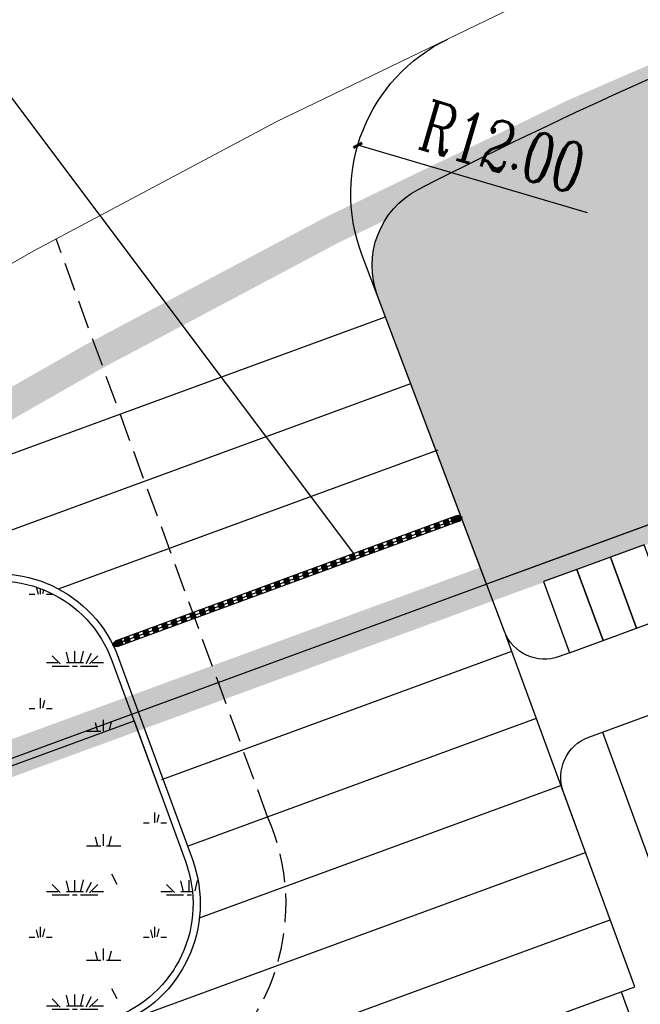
# Model space of a CAD drawing. Extents: x 38389316 to 38391210, y 2479116 to 2480544.
# Tile 47 of 68: x 38390128 to 38390172, y 2480345 to 2480413. Entities that reach past the tile are written whole.
import ezdxf

# ---------------------------------------------------------------- set-up
doc = ezdxf.new("R2010")
doc.units = 0
doc.header["$LTSCALE"] = 2
doc.linetypes.add('CENTER2', pattern=[1.125, 0.75, -0.125, 0.125, -0.125])
doc.linetypes.add('DASH', pattern=[0.35, 0.25, -0.1])
doc.layers.get('0').update_dxf_attribs({"linetype": 'CONTINUOUS', "lineweight": 9})
doc.layers.get('Defpoints').update_dxf_attribs({"linetype": 'CONTINUOUS', "lineweight": 9})
for name, color, linetype in [('01', 7, 'CONTINUOUS'), ('DIM_SYMB', 3, 'CONTINUOUS'), ('DL_道路红线', 7, 'CONTINUOUS'), ('u-road', 4, 'CONTINUOUS'), ('U_室外车位', 3, 'CONTINUOUS'), ('微型车位', 219, 'CONTINUOUS'), ('校内道路中线', 1, 'CONTINUOUS'), ('远期建筑', 141, 'CONTINUOUS'), ('远期红线', 30, 'CONTINUOUS'), ('道路', 33, 'CONTINUOUS')]:
    doc.layers.add(name, color=color, linetype=linetype)
doc.layers.add('尺寸标注', color=7, linetype='CONTINUOUS', lineweight=9)
doc.layers.add('路边线', color=5, linetype='CONTINUOUS', lineweight=9)
doc.styles.add('_TCH_LABEL_T3', font='COMPLEX', dxfattribs={"width": 0.7058823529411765, "bigfont": 'GBCBIG'})
doc.dimstyles.new('_TCH_ARCH_M_M&&1', dxfattribs={"dimtxt": 1.275, "dimasz": 0.5, "dimexe": 1.25, "dimexo": 1.5, "dimgap": 0.6125, "dimtad": 1, "dimzin": 1, "dimdsep": 46, "dimtxsty": '_TCH_LABEL_T3', "dimblk": 'ARCHTICK', "dimcen": 0.09, "dimclrt": 7, "dimazin": 2, "dimtfac": 1, "dimtix": 1, "dimtmove": 2, "dimatfit": 3, "dimfxl": 1, "dimtolj": 1, "dimtzin": 0, "dimarcsym": 0})
pattern_1 = [(0, (2.4, 0.16), (8, 8), [1.2, -0.24, 0.32, -0.24, 1.2, -4.8]), (0, (2, 0.4), (8, 8), [0.8, -0.6, 1.2, -0.6, 0.8, -4]), (0, (4.8, 3.6), (8, 8), [1, -0.4, 1, -5.6]), (0, (0.8, 5.2), (8, 8), [0.4, -0.8, 0.4, -6.4]), (90, (1.6, 5.2), (-7.999999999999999, 8), [0.72, -7.28]), (90, (4, 0.4), (-7.999999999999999, 8), [0.8, -7.2]), (90, (6, 3.6), (-7.999999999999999, 8), [0.8, -7.2]), (45, (5.04, 0.32), (8.881784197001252e-16, 8.000000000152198), [0.8, -10.513708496]), (135, (2.96, 0.32), (-8.000000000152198, 8.881784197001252e-16), [0.8, -10.513708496]), (63.43494882, (4.8, 0.36), (4.07989197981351e-10, 8.000000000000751), [0.7999999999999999, -17.08854381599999]), (75.96375653, (4.4, 0.4), (2.895186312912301e-10, 7.999999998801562), [0.8, -32.184845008]), (75.96375653, (6.4, 3.6), (2.895186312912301e-10, 7.999999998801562), [0.64, -32.344845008]), (75.96375653, (1.76, 5.2), (2.895186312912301e-10, 7.999999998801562), [0.56, -32.424845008]), (104.03624347, (3.6, 0.4), (-2.895177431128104e-10, 7.999999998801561), [0.8, -32.184845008]), (104.03624347, (5.6, 3.6), (-2.895177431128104e-10, 7.999999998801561), [0.64, -32.344845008]), (104.03624347, (1.44, 5.2), (-2.895177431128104e-10, 7.999999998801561), [0.56, -32.424845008]), (116.5650512, (3.2, 0.36), (-3.200518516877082e-09, 8.000000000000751), [0.7999999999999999, -17.0885343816])]

# ---------------------------------------------------------------- blocks, each defined once
blk = doc.blocks.new('uiiatguaukjb')
at = {"layer": '路边线', "color": 33, "flags": 128}
blk.add_lwpolyline([(38390336.68563979, 2480465.311145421), (38390331.55138442, 2480464.117234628), (38390312.07113938, 2480459.587332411), (38390292.60979191, 2480455.061823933), (38390273.26415031, 2480450.526400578), (38390254.15905406, 2480445.839884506), (38390235.36094568, 2480440.822646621), (38390216.9111871, 2480435.295081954), (38390198.78692357, 2480429.096080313), (38390180.94045049, 2480422.183224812), (38390163.38469316, 2480414.56223028), (38390146.1337545, 2480406.238542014), (38390129.12570082, 2480397.207866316), (38390112.231271, 2480387.566617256), (38390095.35287385, 2480377.471074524), (38390078.41080677, 2480367.095134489), (38390061.39273487, 2480356.627869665), (38389975.89127689, 2480304.038672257, 0.4517405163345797), (38389961.48189116, 2480220.481766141), (38390043.54222564, 2480118.557216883)], format="xyb", dxfattribs=at)
blk = doc.blocks.new('_ArchTick')
at = {"color": 0, "linetype": 'ByBlock', "const_width": 0.4}
blk.add_lwpolyline([(-0.5, -0.5), (0.5, 0.5)], dxfattribs=at)
blk = doc.blocks.new('*D230')
at = {"layer": 'Defpoints', "color": 0}
for p in [(38390151.79362931, 2480404.582956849), (38390163.30719914, 2480401.20098855)]:
    blk.add_point(p, dxfattribs=at)
at = {"layer": '尺寸标注', "color": 0, "lineweight": -2}
blk.add_line((38390167.87661621, 2480399.85877897), (38390151.79362931, 2480404.582956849), dxfattribs=at)
at = {"layer": '尺寸标注', "color": 0, "lineweight": -2, "xscale": 0.5, "yscale": 0.5, "zscale": 0.5, "rotation": 163.6305034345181}
blk.add_blockref('_ArchTick', (38390151.79362931, 2480404.582956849), dxfattribs=at)
at = {"layer": '尺寸标注', "color": 7, "insert": (38390161.93540154, 2480404.470120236), "char_height": 3.5, "attachment_point": 5, "rotation": 343.6305034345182, "style": '_TCH_LABEL_T3'}
blk.add_mtext('\\A1;R12.00', dxfattribs=at)
blk = doc.blocks.new('A$C69EF4D3E')
at = {"layer": '01', "ltscale": 30}
h = blk.add_hatch(color=2, dxfattribs=at)
edge = h.paths.add_edge_path()
edge.add_line((24.00264341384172, 9.141049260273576), (23.67214258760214, 9.01998985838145))
edge.add_line((23.67214258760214, 9.019989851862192), (23.72423496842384, 8.877773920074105))
edge.add_line((23.72423496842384, 8.877773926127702), (24.01610031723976, 8.984681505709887))
edge.add_arc((24.03647261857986, 8.929063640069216), 0.05923155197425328, 290.11731524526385, 470.1173152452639, ccw=False)
edge.add_line((24.05684492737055, 8.873445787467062), (23.76497957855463, 8.766538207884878))
edge.add_line((23.76497958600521, 8.766538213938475), (23.81706350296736, 8.624345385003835))
edge.add_line((23.81706350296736, 8.624345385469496), (24.14756432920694, 8.745404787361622))
edge.add_line((24.14756432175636, 8.745404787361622), (24.24674741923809, 8.78172282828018))
edge.add_ellipse((24.16596964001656, 8.976497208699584), major_axis=(0.2465907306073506, 0.0903239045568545), ratio=0.8046766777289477, start_angle=270, end_angle=445.5299325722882)
edge.add_line((24.1127280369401, 9.181359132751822), (24.00264341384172, 9.141049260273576))
for points in [[(22.29862763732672, 8.068840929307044), (21.97631008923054, 7.950778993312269), (21.83138917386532, 8.346423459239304), (22.1537067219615, 8.46448539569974)], [(22.95555575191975, 8.30946762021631), (22.63323820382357, 8.191405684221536), (22.48831728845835, 8.58705015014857), (22.81063483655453, 8.705112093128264)], [(23.61248386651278, 8.550094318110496), (23.2901663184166, 8.43203238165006), (23.14524541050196, 8.827676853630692), (23.46756295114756, 8.94573878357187)], [(20.32784328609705, 7.346960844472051), (20.00552573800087, 7.228898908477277), (19.86060482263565, 7.624543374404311), (20.18292237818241, 7.742605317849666)], [(20.98477140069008, 7.587587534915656), (20.6624538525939, 7.469525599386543), (20.51753294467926, 7.865170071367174), (20.83985049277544, 7.983232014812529)], [(21.64169951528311, 7.828214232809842), (21.31938197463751, 7.710152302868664), (21.17446105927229, 8.105796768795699), (21.49677860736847, 8.223858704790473)], [(18.35705894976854, 6.625080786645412), (18.03474140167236, 6.507018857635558), (17.88982049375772, 6.902663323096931), (18.2121380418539, 7.020725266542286)], [(19.01398706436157, 6.865707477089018), (18.69166951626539, 6.747645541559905), (18.54674860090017, 7.143290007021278), (18.86906614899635, 7.261351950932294)], [(19.6709151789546, 7.106334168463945), (19.34859763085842, 6.98827223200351), (19.2036767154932, 7.383916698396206), (19.52599426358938, 7.501978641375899)], [(16.38627461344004, 5.903200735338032), (16.06395707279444, 5.785138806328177), (15.91903615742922, 6.180783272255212), (16.2413537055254, 6.298845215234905)], [(17.04320272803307, 6.143827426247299), (16.72088517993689, 6.025765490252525), (16.57596427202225, 6.421409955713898), (16.89828182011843, 6.539471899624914)], [(17.70013084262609, 6.384454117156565), (17.37781329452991, 6.266392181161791), (17.2328923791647, 6.662036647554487), (17.55520992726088, 6.780098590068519)], [(14.41549028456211, 5.181320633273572), (14.09317273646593, 5.063258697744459), (13.94825182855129, 5.45890316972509), (14.27056937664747, 5.576965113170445)], [(15.07241839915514, 5.421947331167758), (14.75010085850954, 5.30388540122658), (14.60517994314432, 5.699529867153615), (14.9274974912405, 5.817591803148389)], [(15.72934650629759, 5.662574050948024), (15.40702895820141, 5.54451211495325), (15.26210805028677, 5.940156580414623), (15.58442559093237, 6.058218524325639)], [(12.4447059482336, 4.459440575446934), (12.12238840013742, 4.341378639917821), (11.97746748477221, 4.737023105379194), (12.29978503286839, 4.85508504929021)], [(13.10163406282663, 4.700067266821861), (12.77931651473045, 4.582005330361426), (12.63439559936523, 4.977649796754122), (12.95671314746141, 5.095711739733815)], [(13.75856216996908, 4.940693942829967), (13.4362446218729, 4.822632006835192), (13.29132370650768, 5.218276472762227), (13.61364126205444, 5.336338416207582)], [(10.4739216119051, 3.737560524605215), (10.15160406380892, 3.61949858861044), (10.00668315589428, 4.015143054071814), (10.32900070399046, 4.13320499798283)], [(11.13084972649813, 3.978187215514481), (10.80853217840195, 3.860125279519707), (10.66361126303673, 4.255769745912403), (10.98592881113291, 4.373831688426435)], [(11.78777783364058, 4.218813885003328), (11.4654602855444, 4.100751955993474), (11.32053937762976, 4.496396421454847), (11.64285692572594, 4.614458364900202)], [(7.846209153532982, 2.775053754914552), (7.523891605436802, 2.656991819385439), (7.378970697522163, 3.052636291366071), (7.701288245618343, 3.170698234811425)]]:
    blk.add_hatch(color=2, dxfattribs=at).paths.add_polyline_path(points)
h = blk.add_hatch(color=2, dxfattribs=at)
edge = h.paths.add_edge_path()
edge.add_line((9.16006539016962, 3.25630714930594), (8.83774784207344, 3.138245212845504))
edge.add_line((8.83774784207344, 3.138245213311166), (8.692826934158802, 3.533889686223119))
edge.add_line((8.692826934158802, 3.533889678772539), (9.015144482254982, 3.651951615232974))
edge.add_line((9.015144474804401, 3.651951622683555), (9.16006538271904, 3.256307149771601))
h = blk.add_hatch(color=2, dxfattribs=at)
edge = h.paths.add_edge_path()
edge.add_line((9.816993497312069, 3.496933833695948), (9.494675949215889, 3.378871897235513))
edge.add_line((9.49467595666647, 3.378871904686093), (9.349755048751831, 3.774516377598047))
edge.add_line((9.34975504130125, 3.774516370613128), (9.67207258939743, 3.892578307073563))
edge.add_line((9.67207258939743, 3.892578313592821), (9.816993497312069, 3.496933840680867))
h = blk.add_hatch(color=2, dxfattribs=at)
edge = h.paths.add_edge_path()
edge.add_line((7.189281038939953, 2.534427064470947), (6.866963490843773, 2.416365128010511))
edge.add_line((6.866963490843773, 2.416365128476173), (6.722042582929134, 2.812009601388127))
edge.add_line((6.722042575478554, 2.812009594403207), (7.044360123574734, 2.930071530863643))
edge.add_line((7.044360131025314, 2.930071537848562), (7.189281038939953, 2.534427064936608))
h = blk.add_hatch(color=2, dxfattribs=at)
edge = h.paths.add_edge_path()
edge.add_line((8.503137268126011, 3.015680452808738), (8.180819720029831, 2.897618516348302))
edge.add_line((8.180819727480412, 2.89761852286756), (8.035898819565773, 3.293262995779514))
edge.add_line((8.035898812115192, 3.293262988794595), (8.358216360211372, 3.41132492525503))
edge.add_line((8.358216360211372, 3.411324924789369), (8.503137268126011, 3.015680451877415))
h = blk.add_hatch(color=2, dxfattribs=at)
edge = h.paths.add_edge_path()
edge.add_line((5.218496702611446, 1.812547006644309), (4.896179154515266, 1.694485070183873))
edge.add_line((4.896179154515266, 1.694485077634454), (4.751258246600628, 2.090129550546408))
edge.add_line((4.751258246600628, 2.090129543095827), (5.073575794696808, 2.208191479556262))
edge.add_line((5.073575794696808, 2.208191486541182), (5.218496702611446, 1.812547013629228))
h = blk.add_hatch(color=2, dxfattribs=at)
edge = h.paths.add_edge_path()
edge.add_line((5.875424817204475, 2.053173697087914), (5.553107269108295, 1.935111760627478))
edge.add_line((5.553107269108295, 1.935111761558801), (5.408186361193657, 2.330756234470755))
edge.add_line((5.408186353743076, 2.330756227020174), (5.730503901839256, 2.44881816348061))
edge.add_line((5.730503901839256, 2.44881817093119), (5.875424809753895, 2.053173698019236))
h = blk.add_hatch(color=2, dxfattribs=at)
edge = h.paths.add_edge_path()
edge.add_line((6.532352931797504, 2.293800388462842), (6.210035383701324, 2.175738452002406))
edge.add_line((6.210035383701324, 2.175738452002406), (6.065114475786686, 2.57138292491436))
edge.add_line((6.065114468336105, 2.571382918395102), (6.387432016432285, 2.689444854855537))
edge.add_line((6.387432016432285, 2.689444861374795), (6.532352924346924, 2.293800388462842))
h = blk.add_hatch(color=2, dxfattribs=at)
edge = h.paths.add_edge_path()
edge.add_line((3.24771236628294, 1.090666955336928), (2.92539481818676, 0.972605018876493))
edge.add_line((2.925394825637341, 0.9726050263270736), (2.780473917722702, 1.368249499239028))
edge.add_line((2.780473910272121, 1.368249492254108), (3.102791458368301, 1.486311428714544))
edge.add_line((3.102791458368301, 1.486311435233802), (3.24771236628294, 1.090666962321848))
h = blk.add_hatch(color=2, dxfattribs=at)
edge = h.paths.add_edge_path()
edge.add_line((3.904640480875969, 1.331293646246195), (3.582322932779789, 1.213231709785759))
edge.add_line((3.582322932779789, 1.213231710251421), (3.43740202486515, 1.608876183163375))
edge.add_line((3.43740202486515, 1.608876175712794), (3.75971957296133, 1.726938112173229))
edge.add_line((3.75971957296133, 1.72693811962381), (3.904640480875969, 1.331293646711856))
h = blk.add_hatch(color=2, dxfattribs=at)
edge = h.paths.add_edge_path()
edge.add_line((4.561568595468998, 1.571920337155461), (4.239251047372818, 1.453858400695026))
edge.add_line((4.239251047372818, 1.453858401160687), (4.094330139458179, 1.849502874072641))
edge.add_line((4.094330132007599, 1.849502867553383), (4.416647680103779, 1.967564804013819))
edge.add_line((4.416647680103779, 1.967564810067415), (4.561568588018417, 1.571920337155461))
h = blk.add_hatch(color=2, dxfattribs=at)
edge = h.paths.add_edge_path()
edge.add_line((1.277454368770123, 0.3673497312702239), (0.9551368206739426, 0.2492877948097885))
edge.add_line((0.9551368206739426, 0.249287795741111), (0.810215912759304, 0.644932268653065))
edge.add_line((0.8102159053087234, 0.6449322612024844), (1.132533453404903, 0.7629941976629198))
edge.add_line((1.132533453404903, 0.7629942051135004), (1.277454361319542, 0.3673497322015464))
h = blk.add_hatch(color=2, dxfattribs=at)
edge = h.paths.add_edge_path()
edge.add_line((1.934382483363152, 0.6079764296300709), (1.612064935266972, 0.4899144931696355))
edge.add_line((1.612064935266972, 0.4899144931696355), (1.467144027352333, 0.8855589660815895))
edge.add_line((1.467144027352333, 0.8855589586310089), (1.789461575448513, 1.003620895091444))
edge.add_line((1.789461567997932, 1.003620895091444), (1.934382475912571, 0.6079764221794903))
h = blk.add_hatch(color=2, dxfattribs=at)
edge = h.paths.add_edge_path()
edge.add_line((2.590784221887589, 0.8500402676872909), (2.268466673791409, 0.7319783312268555))
edge.add_line((2.268466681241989, 0.7319783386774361), (2.123545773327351, 1.12762281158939))
edge.add_line((2.12354576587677, 1.127622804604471), (2.44586331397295, 1.245684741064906))
edge.add_line((2.44586331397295, 1.245684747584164), (2.590784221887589, 0.8500402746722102))
h = blk.add_hatch(color=2, dxfattribs=at)
edge = h.paths.add_edge_path()
edge.add_line((2.590784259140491, 0.8500402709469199), (2.268466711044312, 0.7319783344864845))
edge.add_line((2.268466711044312, 0.7319783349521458), (2.123545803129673, 1.1276228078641))
edge.add_line((2.123545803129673, 1.127622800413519), (2.445863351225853, 1.245684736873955))
edge.add_line((2.445863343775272, 1.245684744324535), (2.590784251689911, 0.8500402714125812))
h = blk.add_hatch(color=2, dxfattribs=at)
edge = h.paths.add_edge_path()
edge.add_line((0.2750538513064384, 0.4489203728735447), (0.6055546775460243, 0.5699797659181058))
edge.add_line((0.6055546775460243, 0.5699797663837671), (0.6576470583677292, 0.4277638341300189))
edge.add_line((0.6576470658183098, 0.4277638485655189), (0.3657817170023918, 0.3208562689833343))
edge.add_arc((0.3861540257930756, 0.265238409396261), 0.05923155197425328, 110.117315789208, 290.117315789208)
edge.add_line((0.4065263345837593, 0.2096205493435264), (0.6983916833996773, 0.3165281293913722))
edge.add_line((0.6983916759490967, 0.3165281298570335), (0.7504755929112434, 0.1743353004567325))
edge.add_line((0.750475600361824, 0.1743353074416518), (0.4199747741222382, 0.05327591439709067))
edge.add_line((0.4199747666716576, 0.05327591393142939), (0.3207992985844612, 0.01693705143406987))
edge.add_ellipse((0.2566570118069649, 0.2178048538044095), major_axis=(-0.2465907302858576, -0.09032390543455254), ratio=0.8046766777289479, start_angle=-85.5299325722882, end_angle=90, ccw=False)
edge.add_line((0.1649776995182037, 0.4085873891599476), (0.275053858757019, 0.448920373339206))
at = {"layer": '微型车位', "color": 7}
for p, q in [((24.00264341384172, 9.141049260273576), (0.1844692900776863, 0.4150424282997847)), ((23.67214681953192, 9.019978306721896), (23.72423496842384, 8.877773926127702)), ((23.72423496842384, 8.877773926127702), (24.01610031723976, 8.984681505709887)), ((24.1127280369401, 9.181359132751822), (24.00264341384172, 9.141049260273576)), ((24.14756432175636, 8.745404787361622), (0.3293902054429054, 0.01939796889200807)), ((21.83138917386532, 8.346423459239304), (21.88347733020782, 8.20421908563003)), ((22.205794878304, 8.322281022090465), (21.88347733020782, 8.20421908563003)), ((22.1537067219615, 8.46448539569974), (22.205794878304, 8.322281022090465)), ((22.24653948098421, 8.21104530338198), (22.20553170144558, 8.322999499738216)), ((22.48831728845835, 8.58705015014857), (22.54040544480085, 8.444845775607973)), ((22.58115005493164, 8.33361006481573), (22.54014227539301, 8.445564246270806)), ((22.86272298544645, 8.56290771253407), (22.54040544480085, 8.444845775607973)), ((22.90346760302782, 8.451672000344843), (22.58115005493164, 8.33361006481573)), ((22.63323820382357, 8.191405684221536), (22.58115005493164, 8.33361006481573)), ((22.81063483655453, 8.705112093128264), (22.86272298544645, 8.56290771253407)), ((22.90346760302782, 8.451672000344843), (22.86245982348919, 8.56362618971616)), ((22.95555575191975, 8.30946762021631), (22.90346760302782, 8.451672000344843)), ((23.14524541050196, 8.827676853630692), (23.19733355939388, 8.68547246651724)), ((23.23807816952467, 8.574236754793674), (23.19707038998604, 8.686190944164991)), ((23.51965110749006, 8.803534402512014), (23.19733355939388, 8.68547246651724)), ((23.56039571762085, 8.69229869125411), (23.23807816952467, 8.574236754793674)), ((23.2901663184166, 8.43203238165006), (23.23807816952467, 8.574236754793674)), ((23.46756295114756, 8.94573878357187), (23.51965110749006, 8.803534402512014)), ((23.56039571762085, 8.69229869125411), (23.51938793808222, 8.804252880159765)), ((23.61248386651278, 8.550094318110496), (23.56039571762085, 8.69229869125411)), ((23.76497958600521, 8.766538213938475), (23.723971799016, 8.878492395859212)), ((23.76497958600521, 8.766538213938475), (24.05684492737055, 8.873445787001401)), ((23.81706772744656, 8.624333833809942), (23.76497958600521, 8.766538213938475)), ((24.25764896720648, 8.785714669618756), (24.14756432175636, 8.745404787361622)), ((19.86060482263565, 7.624543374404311), (19.91269297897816, 7.482339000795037)), ((20.23501052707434, 7.600400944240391), (19.91269297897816, 7.482339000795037)), ((20.18292237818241, 7.742605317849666), (20.23501052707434, 7.600400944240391)), ((20.27575513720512, 7.489165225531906), (20.23474735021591, 7.601119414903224)), ((20.51753294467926, 7.865170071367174), (20.56962110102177, 7.722965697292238)), ((20.61036570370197, 7.611729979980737), (20.56935792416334, 7.723684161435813)), ((20.89193864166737, 7.841027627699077), (20.56962110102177, 7.722965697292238)), ((20.93268325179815, 7.72979191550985), (20.61036570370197, 7.611729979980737)), ((20.6624538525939, 7.469525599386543), (20.61036570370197, 7.611729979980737)), ((20.83985049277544, 7.983232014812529), (20.89193864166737, 7.841027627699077)), ((20.93268325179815, 7.72979191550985), (20.89167547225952, 7.841746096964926)), ((20.98477140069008, 7.587587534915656), (20.93268325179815, 7.72979191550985)), ((21.17446105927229, 8.105796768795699), (21.2265492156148, 7.963592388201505)), ((21.267293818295, 7.8523566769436), (21.22628603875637, 7.964310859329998)), ((21.5488667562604, 8.081654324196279), (21.2265492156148, 7.963592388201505)), ((21.58961136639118, 7.970418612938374), (21.267293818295, 7.8523566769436)), ((21.31938197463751, 7.710152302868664), (21.267293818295, 7.8523566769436)), ((21.49677860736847, 8.223858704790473), (21.5488667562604, 8.081654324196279)), ((21.58961136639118, 7.970418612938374), (21.54860358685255, 8.082372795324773)), ((21.64169951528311, 7.828214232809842), (21.58961136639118, 7.970418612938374)), ((21.92422194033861, 8.092983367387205), (21.88321416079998, 8.2049375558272)), ((22.24653948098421, 8.21104530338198), (21.92422194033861, 8.092983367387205)), ((21.97631008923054, 7.950778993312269), (21.92422194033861, 8.092983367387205)), ((22.29862763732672, 8.068840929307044), (22.24653948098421, 8.21104530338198)), ((17.88982049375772, 6.902663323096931), (17.94190864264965, 6.760458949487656)), ((18.2121380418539, 7.020725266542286), (18.26422619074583, 6.878520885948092)), ((18.54674860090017, 7.143290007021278), (18.59883675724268, 7.001085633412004)), ((18.63958136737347, 6.889849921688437), (18.59857358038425, 7.001804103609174)), ((18.92115429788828, 7.119147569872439), (18.59883675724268, 7.001085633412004)), ((18.96189891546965, 7.007911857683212), (18.63958136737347, 6.889849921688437)), ((18.69166951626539, 6.747645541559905), (18.63958136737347, 6.889849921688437)), ((18.86906614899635, 7.261351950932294), (18.92115429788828, 7.119147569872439)), ((18.96189891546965, 7.007911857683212), (18.92089112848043, 7.119866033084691)), ((19.01398706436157, 6.865707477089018), (18.96189891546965, 7.007911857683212)), ((19.2036767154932, 7.383916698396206), (19.25576486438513, 7.241712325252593)), ((19.2965094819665, 7.130476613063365), (19.25550169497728, 7.242430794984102)), ((19.57808241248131, 7.359774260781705), (19.25576486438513, 7.241712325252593)), ((19.61882702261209, 7.248538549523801), (19.2965094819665, 7.130476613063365)), ((19.34859763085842, 6.98827223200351), (19.2965094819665, 7.130476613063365)), ((19.52599426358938, 7.501978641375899), (19.57808241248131, 7.359774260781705)), ((19.61882702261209, 7.248538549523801), (19.57781924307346, 7.360492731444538)), ((19.6709151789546, 7.106334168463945), (19.61882702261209, 7.248538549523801)), ((19.95343758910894, 7.371103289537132), (19.91242980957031, 7.483057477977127)), ((20.27575513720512, 7.489165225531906), (19.95343758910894, 7.371103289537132)), ((20.00552573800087, 7.228898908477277), (19.95343758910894, 7.371103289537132)), ((20.32784328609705, 7.346960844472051), (20.27575513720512, 7.489165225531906)), ((16.2413537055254, 6.298845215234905), (16.29344185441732, 6.156640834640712)), ((16.57596427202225, 6.421409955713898), (16.62805242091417, 6.279205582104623)), ((16.66879703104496, 6.167969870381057), (16.62778925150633, 6.279924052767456)), ((16.95036996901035, 6.39726751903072), (16.62805242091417, 6.279205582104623)), ((16.99111457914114, 6.286031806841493), (16.66879703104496, 6.167969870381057)), ((16.89828182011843, 6.539471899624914), (16.95036996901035, 6.39726751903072)), ((16.99111457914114, 6.286031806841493), (16.95010679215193, 6.39798598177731)), ((17.04320272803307, 6.143827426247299), (16.99111457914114, 6.286031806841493)), ((17.2328923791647, 6.662036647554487), (17.2849805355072, 6.519832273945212)), ((17.32572514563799, 6.408596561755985), (17.28471735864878, 6.520550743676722)), ((17.60729808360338, 6.637894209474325), (17.2849805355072, 6.519832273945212)), ((17.64804269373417, 6.526658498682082), (17.32572514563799, 6.408596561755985)), ((17.37781329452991, 6.266392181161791), (17.32572514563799, 6.408596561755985)), ((17.55520992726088, 6.780098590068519), (17.60729808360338, 6.637894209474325)), ((17.64804269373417, 6.526658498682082), (17.60703490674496, 6.638612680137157)), ((17.70013084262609, 6.384454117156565), (17.64804269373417, 6.526658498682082)), ((17.98265326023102, 6.649223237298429), (17.94164546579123, 6.761177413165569)), ((18.26422619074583, 6.878520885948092), (17.94190864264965, 6.760458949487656)), ((18.30497080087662, 6.767285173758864), (17.98265326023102, 6.649223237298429)), ((18.03474140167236, 6.507018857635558), (17.98265326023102, 6.649223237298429)), ((18.30497080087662, 6.767285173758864), (18.26396301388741, 6.879239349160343)), ((18.35705894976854, 6.625080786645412), (18.30497080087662, 6.767285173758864)), ((14.27056937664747, 5.576965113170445), (14.3226575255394, 5.434760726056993)), ((14.60517994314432, 5.699529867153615), (14.65726809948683, 5.557325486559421)), ((14.69801270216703, 5.446089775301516), (14.6570049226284, 5.558043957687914)), ((14.97958564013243, 5.675387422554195), (14.65726809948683, 5.557325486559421)), ((15.02033025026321, 5.56415171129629), (14.69801270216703, 5.446089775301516)), ((14.9274974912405, 5.817591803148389), (14.97958564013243, 5.675387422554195)), ((15.02033025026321, 5.56415171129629), (14.97932247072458, 5.676105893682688)), ((15.07241839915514, 5.421947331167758), (15.02033025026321, 5.56415171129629)), ((15.26210805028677, 5.940156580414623), (15.3141961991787, 5.797952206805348)), ((15.35494080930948, 5.686716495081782), (15.31393302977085, 5.798670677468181)), ((15.6365137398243, 5.916014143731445), (15.3141961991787, 5.797952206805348)), ((15.67725835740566, 5.804778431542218), (15.35494080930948, 5.686716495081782)), ((15.40702895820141, 5.54451211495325), (15.35494080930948, 5.686716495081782)), ((15.58442559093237, 6.058218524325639), (15.6365137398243, 5.916014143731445)), ((15.67725835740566, 5.804778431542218), (15.63625057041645, 5.916732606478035)), ((15.72934650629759, 5.662574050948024), (15.67725835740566, 5.804778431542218)), ((15.91903615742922, 6.180783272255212), (15.97112431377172, 6.038578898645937)), ((16.01186892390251, 5.92734318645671), (15.9708611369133, 6.039297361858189)), ((16.29344185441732, 6.156640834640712), (15.97112431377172, 6.038578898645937)), ((16.33418647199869, 6.045405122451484), (16.01186892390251, 5.92734318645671)), ((16.06395707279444, 5.785138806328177), (16.01186892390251, 5.92734318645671)), ((16.33418647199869, 6.045405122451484), (16.29317868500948, 6.157359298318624)), ((16.38627461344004, 5.903200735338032), (16.33418647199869, 6.045405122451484)), ((16.72088517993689, 6.025765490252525), (16.66879703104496, 6.167969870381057)), ((12.29978503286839, 4.85508504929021), (12.35187318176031, 4.712880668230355)), ((12.63439559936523, 4.977649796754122), (12.68648374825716, 4.835445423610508)), ((12.72722836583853, 4.724209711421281), (12.68622057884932, 4.836163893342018)), ((13.00880129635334, 4.953507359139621), (12.68648374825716, 4.835445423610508)), ((13.04954590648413, 4.842271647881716), (12.72722836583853, 4.724209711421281)), ((12.95671314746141, 5.095711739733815), (13.00880129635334, 4.953507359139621)), ((13.04954590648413, 4.842271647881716), (13.0085381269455, 4.954225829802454)), ((13.10163406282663, 4.700067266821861), (13.04954590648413, 4.842271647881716)), ((13.29132370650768, 5.218276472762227), (13.34341186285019, 5.076072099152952)), ((13.38415647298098, 4.964836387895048), (13.34314869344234, 5.076790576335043)), ((13.66572941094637, 5.194134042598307), (13.34341186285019, 5.076072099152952)), ((13.70647402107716, 5.082898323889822), (13.38415647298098, 4.964836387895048)), ((13.4362446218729, 4.822632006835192), (13.38415647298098, 4.964836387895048)), ((13.61364126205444, 5.336338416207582), (13.66572941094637, 5.194134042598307)), ((13.70647402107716, 5.082898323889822), (13.66546623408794, 5.194852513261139)), ((13.75856216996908, 4.940693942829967), (13.70647402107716, 5.082898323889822)), ((13.94825182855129, 5.45890316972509), (14.0003399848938, 5.316698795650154)), ((14.04108458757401, 5.205463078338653), (14.00007680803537, 5.317417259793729)), ((14.3226575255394, 5.434760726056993), (14.0003399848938, 5.316698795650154)), ((14.36340213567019, 5.323525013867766), (14.04108458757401, 5.205463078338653)), ((14.09317273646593, 5.063258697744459), (14.04108458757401, 5.205463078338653)), ((14.36340213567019, 5.323525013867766), (14.32239435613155, 5.435479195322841)), ((14.41549028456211, 5.181320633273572), (14.36340213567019, 5.323525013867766)), ((14.75010085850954, 5.30388540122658), (14.69801270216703, 5.446089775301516)), ((10.32900070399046, 4.13320499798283), (10.38108885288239, 3.991000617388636)), ((10.66361126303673, 4.255769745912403), (10.71569941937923, 4.113565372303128)), ((11.03801696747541, 4.231627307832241), (10.71569941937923, 4.113565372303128)), ((10.98592881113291, 4.373831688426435), (11.03801696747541, 4.231627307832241)), ((11.0787615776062, 4.120391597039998), (11.03775379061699, 4.232345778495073)), ((11.32053937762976, 4.496396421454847), (11.37262752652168, 4.354192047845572)), ((11.41337214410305, 4.242956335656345), (11.37236434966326, 4.354910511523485)), ((11.69494507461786, 4.472253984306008), (11.37262752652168, 4.354192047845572)), ((11.73568968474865, 4.36101827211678), (11.41337214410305, 4.242956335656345)), ((11.4654602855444, 4.100751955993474), (11.41337214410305, 4.242956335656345)), ((11.64285692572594, 4.614458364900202), (11.69494507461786, 4.472253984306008)), ((11.73568968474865, 4.36101827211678), (11.69468189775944, 4.472972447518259)), ((11.78777783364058, 4.218813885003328), (11.73568968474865, 4.36101827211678)), ((11.97746748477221, 4.737023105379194), (12.02955564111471, 4.594818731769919)), ((12.0703002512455, 4.483583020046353), (12.02929246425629, 4.59553720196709)), ((12.35187318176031, 4.712880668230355), (12.02955564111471, 4.594818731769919)), ((12.39261779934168, 4.601644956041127), (12.0703002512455, 4.483583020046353)), ((12.12238840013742, 4.341378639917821), (12.0703002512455, 4.483583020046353)), ((12.39261779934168, 4.601644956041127), (12.35161001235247, 4.713599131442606)), ((12.4447059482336, 4.459440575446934), (12.39261779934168, 4.601644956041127)), ((12.77931651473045, 4.582005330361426), (12.72722836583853, 4.724209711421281)), ((8.692826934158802, 3.533889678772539), (8.744915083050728, 3.391685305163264)), ((9.067232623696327, 3.509747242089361), (8.744915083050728, 3.391685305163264)), ((9.015144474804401, 3.651951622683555), (9.067232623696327, 3.509747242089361)), ((9.107977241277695, 3.398511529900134), (9.066969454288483, 3.510465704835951)), ((9.34975504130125, 3.774516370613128), (9.401843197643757, 3.632311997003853)), ((9.442587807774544, 3.521076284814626), (9.401580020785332, 3.633030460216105)), ((9.724160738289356, 3.750373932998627), (9.401843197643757, 3.632311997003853)), ((9.764905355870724, 3.6391382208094), (9.442587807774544, 3.521076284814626)), ((9.49467595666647, 3.378871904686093), (9.442587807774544, 3.521076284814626)), ((9.67207258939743, 3.892578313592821), (9.724160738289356, 3.750373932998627)), ((9.764905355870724, 3.6391382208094), (9.723897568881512, 3.75109239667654)), ((9.816993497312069, 3.496933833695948), (9.764905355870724, 3.6391382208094)), ((10.00668315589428, 4.015143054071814), (10.05877130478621, 3.872938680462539)), ((10.09951591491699, 3.761702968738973), (10.05850813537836, 3.873657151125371)), ((10.38108885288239, 3.991000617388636), (10.05877130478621, 3.872938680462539)), ((10.42183346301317, 3.879764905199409), (10.09951591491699, 3.761702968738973)), ((10.15160406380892, 3.61949858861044), (10.09951591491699, 3.761702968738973)), ((10.42183346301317, 3.879764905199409), (10.38082567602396, 3.991719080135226)), ((10.4739216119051, 3.737560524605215), (10.42183346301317, 3.879764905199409)), ((10.75644402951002, 4.002329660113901), (10.71543624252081, 4.114283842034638)), ((11.0787615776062, 4.120391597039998), (10.75644402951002, 4.002329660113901)), ((10.80853217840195, 3.860125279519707), (10.75644402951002, 4.002329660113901)), ((11.13084972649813, 3.978187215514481), (11.0787615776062, 4.120391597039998)), ((6.722042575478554, 2.812009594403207), (6.77413073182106, 2.669805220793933)), ((7.09644827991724, 2.787867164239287), (6.77413073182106, 2.669805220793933)), ((7.044360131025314, 2.930071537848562), (7.09644827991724, 2.787867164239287)), ((7.137192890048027, 2.676631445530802), (7.096185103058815, 2.78858563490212)), ((7.378970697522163, 3.052636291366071), (7.43105885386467, 2.910431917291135)), ((7.471803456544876, 2.799196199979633), (7.430795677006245, 2.911150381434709)), ((7.753376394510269, 3.028493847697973), (7.43105885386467, 2.910431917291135)), ((7.794121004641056, 2.917258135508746), (7.471803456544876, 2.799196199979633)), ((7.523891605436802, 2.656991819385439), (7.471803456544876, 2.799196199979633)), ((7.701288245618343, 3.170698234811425), (7.753376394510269, 3.028493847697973)), ((7.794121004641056, 2.917258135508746), (7.753113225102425, 3.029212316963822)), ((7.846209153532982, 2.775053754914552), (7.794121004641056, 2.917258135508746)), ((8.035898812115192, 3.293262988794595), (8.087986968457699, 3.151058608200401)), ((8.128731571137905, 3.039822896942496), (8.087723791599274, 3.151777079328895)), ((8.410304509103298, 3.269120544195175), (8.087986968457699, 3.151058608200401)), ((8.451049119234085, 3.15788483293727), (8.128731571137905, 3.039822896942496)), ((8.180819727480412, 2.89761852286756), (8.128731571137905, 3.039822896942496)), ((8.358216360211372, 3.411324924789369), (8.410304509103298, 3.269120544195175)), ((8.451049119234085, 3.15788483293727), (8.410041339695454, 3.269839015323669)), ((8.503137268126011, 3.015680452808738), (8.451049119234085, 3.15788483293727)), ((8.785659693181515, 3.280449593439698), (8.744651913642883, 3.392403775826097)), ((9.107977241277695, 3.398511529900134), (8.785659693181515, 3.280449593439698)), ((8.83774784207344, 3.138245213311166), (8.785659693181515, 3.280449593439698)), ((9.16006539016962, 3.25630714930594), (9.107977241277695, 3.398511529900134)), ((4.751258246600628, 2.090129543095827), (4.803346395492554, 1.947925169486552)), ((5.125663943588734, 2.065987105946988), (4.803346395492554, 1.947925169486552)), ((5.073575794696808, 2.208191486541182), (5.125663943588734, 2.065987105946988)), ((5.166408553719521, 1.954751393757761), (5.125400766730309, 2.06670556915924)), ((5.408186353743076, 2.330756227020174), (5.460274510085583, 2.1885518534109)), ((5.50101912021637, 2.077316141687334), (5.460011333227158, 2.189270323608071)), ((5.782592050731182, 2.306613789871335), (5.460274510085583, 2.1885518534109)), ((5.82333666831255, 2.195378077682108), (5.50101912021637, 2.077316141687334)), ((5.553107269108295, 1.935111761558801), (5.50101912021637, 2.077316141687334)), ((5.730503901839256, 2.44881817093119), (5.782592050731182, 2.306613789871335)), ((5.82333666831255, 2.195378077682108), (5.782328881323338, 2.307332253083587)), ((5.875424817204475, 2.053173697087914), (5.82333666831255, 2.195378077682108)), ((6.065114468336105, 2.571382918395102), (6.117202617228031, 2.429178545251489)), ((6.157947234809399, 2.317942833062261), (6.116939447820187, 2.429897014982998)), ((6.439520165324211, 2.547240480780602), (6.117202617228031, 2.429178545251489)), ((6.480264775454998, 2.436004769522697), (6.157947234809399, 2.317942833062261)), ((6.210035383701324, 2.175738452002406), (6.157947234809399, 2.317942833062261)), ((6.387432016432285, 2.689444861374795), (6.439520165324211, 2.547240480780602)), ((6.480264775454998, 2.436004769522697), (6.439256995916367, 2.547958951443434)), ((6.532352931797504, 2.293800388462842), (6.480264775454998, 2.436004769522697)), ((6.814875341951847, 2.558569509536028), (6.773867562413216, 2.670523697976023)), ((7.137192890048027, 2.676631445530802), (6.814875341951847, 2.558569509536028)), ((6.866963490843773, 2.416365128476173), (6.814875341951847, 2.558569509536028)), ((7.189281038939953, 2.534427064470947), (7.137192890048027, 2.676631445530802)), ((3.102791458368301, 1.486311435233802), (3.154879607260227, 1.344107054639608)), ((3.43740202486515, 1.608876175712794), (3.489490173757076, 1.466671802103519)), ((3.530234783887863, 1.355436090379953), (3.489227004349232, 1.467390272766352)), ((3.811807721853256, 1.584733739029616), (3.489490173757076, 1.466671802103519)), ((3.852552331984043, 1.473498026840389), (3.530234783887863, 1.355436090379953)), ((3.75971957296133, 1.72693811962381), (3.811807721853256, 1.584733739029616)), ((3.852552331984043, 1.473498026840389), (3.811544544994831, 1.585452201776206)), ((3.904640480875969, 1.331293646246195), (3.852552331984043, 1.473498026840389)), ((4.094330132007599, 1.849502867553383), (4.146418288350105, 1.707298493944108)), ((4.187162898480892, 1.596062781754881), (4.14615511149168, 1.708016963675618)), ((4.468735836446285, 1.825360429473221), (4.146418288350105, 1.707298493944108)), ((4.509480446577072, 1.714124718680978), (4.187162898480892, 1.596062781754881)), ((4.239251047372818, 1.453858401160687), (4.187162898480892, 1.596062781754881)), ((4.416647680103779, 1.967564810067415), (4.468735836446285, 1.825360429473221)), ((4.509480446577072, 1.714124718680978), (4.46847265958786, 1.826078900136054)), ((4.561568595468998, 1.571920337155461), (4.509480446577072, 1.714124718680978)), ((4.844091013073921, 1.836689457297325), (4.803083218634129, 1.948643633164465)), ((5.166408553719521, 1.954751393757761), (4.844091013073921, 1.836689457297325)), ((4.896179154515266, 1.694485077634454), (4.844091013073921, 1.836689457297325)), ((5.218496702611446, 1.812547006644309), (5.166408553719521, 1.954751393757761)), ((1.132533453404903, 0.7629942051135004), (1.184621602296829, 0.6207898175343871)), ((1.467144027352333, 0.8855589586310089), (1.519232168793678, 0.7433545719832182)), ((1.559976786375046, 0.6321188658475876), (1.518969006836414, 0.7440730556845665)), ((1.841549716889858, 0.8614165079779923), (1.519232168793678, 0.7433545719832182)), ((1.882294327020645, 0.7501808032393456), (1.559976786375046, 0.6321188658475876)), ((1.789461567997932, 1.003620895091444), (1.841549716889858, 0.8614165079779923)), ((1.882294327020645, 0.7501808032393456), (1.841286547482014, 0.8621349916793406)), ((1.934382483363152, 0.6079764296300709), (1.882294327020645, 0.7501808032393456)), ((2.12354576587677, 1.127622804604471), (2.175633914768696, 0.9854184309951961)), ((2.123545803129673, 1.127622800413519), (2.175633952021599, 0.9854184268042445)), ((2.216378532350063, 0.8741827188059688), (2.175370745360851, 0.9861368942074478)), ((2.216378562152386, 0.8741827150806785), (2.175370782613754, 0.9861368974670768)), ((2.497951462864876, 1.10348036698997), (2.175633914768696, 0.9854184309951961)), ((2.497951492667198, 1.103480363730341), (2.175633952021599, 0.9854184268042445)), ((2.538696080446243, 0.9922446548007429), (2.216378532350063, 0.8741827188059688)), ((2.268466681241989, 0.7319783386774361), (2.216378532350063, 0.8741827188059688)), ((2.538696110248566, 0.9922446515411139), (2.216378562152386, 0.8741827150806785)), ((2.268466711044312, 0.7319783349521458), (2.216378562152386, 0.8741827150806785)), ((2.44586331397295, 1.245684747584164), (2.497951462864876, 1.10348036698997)), ((2.445863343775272, 1.245684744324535), (2.497951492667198, 1.103480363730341)), ((2.538696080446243, 0.9922446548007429), (2.497688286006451, 1.104198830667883)), ((2.538696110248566, 0.9922446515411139), (2.497688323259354, 1.104198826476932)), ((2.590784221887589, 0.8500402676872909), (2.538696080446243, 0.9922446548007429)), ((2.590784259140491, 0.8500402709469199), (2.538696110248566, 0.9922446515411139)), ((2.780473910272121, 1.368249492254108), (2.832562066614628, 1.226045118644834)), ((2.873306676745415, 1.114809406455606), (2.832298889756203, 1.226763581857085)), ((3.154879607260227, 1.344107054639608), (2.832562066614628, 1.226045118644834)), ((3.195624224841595, 1.23287134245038), (2.873306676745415, 1.114809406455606)), ((2.925394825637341, 0.9726050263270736), (2.873306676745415, 1.114809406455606)), ((3.195624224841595, 1.23287134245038), (3.154616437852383, 1.344825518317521)), ((3.24771236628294, 1.090666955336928), (3.195624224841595, 1.23287134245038)), ((3.582322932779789, 1.213231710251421), (3.530234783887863, 1.355436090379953)), ((0.6576470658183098, 0.4277638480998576), (0.3657817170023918, 0.320856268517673)), ((0.6983916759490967, 0.3165281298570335), (0.4065263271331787, 0.2096205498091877)), ((0.605558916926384, 0.5699682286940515), (0.6576470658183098, 0.4277638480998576)), ((0.6983916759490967, 0.3165281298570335), (0.6573838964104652, 0.4284823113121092)), ((0.7504798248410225, 0.1743237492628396), (0.6983916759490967, 0.3165281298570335)), ((0.8102159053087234, 0.6449322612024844), (0.8623040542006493, 0.502727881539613)), ((0.9030486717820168, 0.391492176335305), (0.8620408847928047, 0.5034463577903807)), ((1.184621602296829, 0.6207898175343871), (0.8623040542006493, 0.502727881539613)), ((1.225366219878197, 0.5095541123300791), (0.9030486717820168, 0.391492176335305)), ((0.9551368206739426, 0.249287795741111), (0.9030486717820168, 0.391492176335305)), ((1.225366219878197, 0.5095541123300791), (1.184358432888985, 0.6215082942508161)), ((1.277454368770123, 0.3673497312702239), (1.225366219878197, 0.5095541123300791)), ((1.612064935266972, 0.4899144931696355), (1.559976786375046, 0.6321188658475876))]:
    blk.add_line(p, q, dxfattribs=at)
for centre, start, end in [((24.03647261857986, 8.929063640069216), 290.1173149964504, 110.1173149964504), ((0.3861540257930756, 0.265238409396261), 110.1173149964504, 290.1173149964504)]:
    blk.add_arc(centre, 0.0592315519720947, start, end, dxfattribs=at)
blk.add_ellipse((24.16596964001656, 8.976497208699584), major_axis=(0.2465907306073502, 0.09032390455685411), ratio=0.8046766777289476, start_param=4.71238898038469, end_param=7.853981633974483, dxfattribs=at)

msp = doc.modelspace()

# ---------------------------------------------------------------- hatches: boundary and pattern name
at = {"layer": '远期建筑'}
h = msp.add_hatch(dxfattribs=at)
h.set_pattern_fill('草坪或沼泽', color=104, scale=2, style=0)
h.set_pattern_definition(pattern_1)
edge = h.paths.add_edge_path()
edge.add_arc((38390076.42933392, 2480348.85319539), 5.999999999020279, 19.52619414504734, 121.5943338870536)
edge.add_line((38390073.28592388, 2480353.963867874), (38390024.1562992, 2480323.74581798))
edge.add_line((38390024.1562992, 2480323.74581798), (38390078.22442439, 2480343.640831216))
edge.add_line((38390078.22442439, 2480343.640831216), (38390083.90605633, 2480345.721511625))
edge.add_line((38390083.90605633, 2480345.721511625), (38390082.08426663, 2480350.858622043))
edge = h.paths.add_edge_path()
edge.add_line((38390160.80368628, 2480373.88915888), (38390153.1815407, 2480394.050545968))
edge.add_arc((38390158.79385648, 2480396.172316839), 6.000000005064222, 117.5711202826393, 200.7094103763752, ccw=False)
edge.add_arc((38390311.44027957, 2480097.915795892), 341.048878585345, 110.33302920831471, 117.11140649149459, ccw=False)
edge.add_arc((38390366.02249294, 2479970.318215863), 479.7105450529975, 106.64768304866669, 111.1504921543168, ccw=False)
edge.add_arc((38390429.66462187, 2479757.482067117), 701.8581239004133, 103.5051905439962, 106.64768304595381, ccw=False)
edge.add_arc((38392192.08866989, 2472419.386227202), 8248.63154575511, 102.67643403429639, 103.50519054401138, ccw=False)
edge.add_line((38390381.96817559, 2480466.956430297), (38390389.74658798, 2480433.506397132))
edge.add_line((38390389.74658798, 2480433.506397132), (38390344.9981, 2480422.8312))
edge.add_line((38390344.9981, 2480422.8312), (38390341.3493, 2480422.222100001))
edge.add_line((38390341.3493, 2480422.222100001), (38390327.7983, 2480418.7281))
edge.add_line((38390327.7983, 2480418.7281), (38390297.8173, 2480410.9979))
edge.add_line((38390297.8173, 2480410.9979), (38390264.7357, 2480401.9321))
edge.add_line((38390264.7357, 2480401.9321), (38390215.55460502, 2480385.460417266))
edge.add_line((38390215.55460502, 2480385.460417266), (38390216.50440865, 2480394.29529353))
edge.add_line((38390216.50440865, 2480394.29529353), (38390163.43074527, 2480374.854379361))
edge.add_line((38390163.43074527, 2480374.854379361), (38390160.80368628, 2480373.88915888))
h = msp.add_hatch(dxfattribs=at)
h.set_pattern_fill('草坪或沼泽', color=104, scale=2, style=0)
h.set_pattern_definition(pattern_1)
edge = h.paths.add_edge_path()
edge.add_line((38390108.91058491, 2480354.351123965), (38390136.14121871, 2480364.325720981))
edge.add_line((38390136.14121871, 2480364.325720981), (38390139.75365625, 2480354.463772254))
edge.add_arc((38390131.7722636, 2480351.540183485), 8.499999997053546, -69.8821881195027, 20.1178118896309, ccw=False)
edge.add_line((38390134.69585237, 2480343.558790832), (38390123.4280039, 2480339.431371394))
edge.add_arc((38390120.50441513, 2480347.412764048), 8.499999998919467, 200.1178120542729, 290.11781187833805, ccw=False)
edge.add_line((38390112.52302249, 2480344.489175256), (38390108.91058491, 2480354.351123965))
edge = h.paths.add_edge_path()
edge.add_line((38390110.80326433, 2480349.184112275), (38390107.3628026, 2480358.576567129))
edge.add_arc((38390115.34419527, 2480361.50015588), 8.500000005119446, 110.1178120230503, 200.1178117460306, ccw=False)
edge.add_line((38390112.42060648, 2480369.481548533), (38390123.68845493, 2480373.608968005))
edge.add_arc((38390126.61204371, 2480365.627575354), 8.499999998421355, 20.11781197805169, 110.11781193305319, ccw=False)
edge.add_line((38390134.59343636, 2480368.551164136), (38390138.03376111, 2480359.159083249))

# ---------------------------------------------------------------- linework, layer by layer
at = {"layer": 'DIM_SYMB', "color": 0, "flags": 128}
msp.add_lwpolyline([(38390151.52478382, 2480376.036431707), (38390124.7611792, 2480411.63173538), (38390062.67785741, 2480411.631736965)], dxfattribs=at)
at = {"layer": 'DL_道路红线', "color": 192, "ltscale": 10, "const_width": 2, "flags": 128}
msp.add_lwpolyline([(38390374.21404185, 2480465.31114542), (38390372.43708494, 2480464.897934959), (38390352.95683895, 2480460.36803252), (38390333.47659296, 2480455.838130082), (38390313.99634792, 2480451.308227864), (38390294.54247227, 2480446.784456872), (38390275.2467919, 2480442.260746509), (38390256.26775097, 2480437.605152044), (38390237.67717943, 2480432.643305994), (38390219.50727877, 2480427.199587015), (38390201.69858412, 2480421.108518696), (38390184.16919928, 2480414.318487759), (38390166.9253649, 2480406.832899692), (38390149.97515688, 2480398.654315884), (38390133.22622331, 2480389.761223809), (38390116.51981717, 2480380.227275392), (38390099.75425381, 2480370.199222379), (38390082.8570514, 2480359.850759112), (38390065.84589814, 2480349.387749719), (38389980.34444139, 2480296.798553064, 0.4517405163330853), (38389968.10283937, 2480225.812154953), (38390076.06064045, 2480091.716306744)], format="xyb", dxfattribs=at)
at = {"layer": 'u-road'}
msp.add_line((38390166.60534102, 2480369.09488412), (38390216.04003102, 2480387.202839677), dxfattribs=at)
at = {"layer": 'u-road', "flags": 128}
for points in [[(38390162.05143577, 2480370.588728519), (38390152.08256903, 2480396.957442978, -0.3886367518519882), (38390158.09242118, 2480412.008675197), (38390158.09242118, 2480412.008675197)], [(38390167.04485866, 2480357.004552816), (38390166.18365846, 2480359.35562799, -0.4142135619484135), (38390167.96876572, 2480363.204444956), (38390217.11299832, 2480381.206005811)], [(38390110.33377065, 2480349.012136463), (38390106.89330892, 2480358.404591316, -0.4142135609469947), (38390112.24863067, 2480369.951042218), (38390123.51647912, 2480374.07846169, -0.4142135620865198), (38390135.06293005, 2480368.723139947), (38390138.5032548, 2480359.331059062)], [(38390166.60534102, 2480369.09488412), (38390165.88944817, 2480368.832652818, -0.4111924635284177), (38390162.05143578, 2480370.588728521), (38390161.44350713, 2480372.196764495, -8.551538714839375e-06), (38390161.44343456, 2480372.196956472, -8.551538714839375e-06)]]:
    msp.add_lwpolyline(points, format="xyb", dxfattribs=at)
msp.add_lwpolyline([(38390108.26911541, 2480354.64864184), (38390136.43873658, 2480364.967190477), (38390140.22314994, 2480354.635748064, -0.4142135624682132), (38390134.86782818, 2480343.089297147), (38390123.59997971, 2480338.961877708, -0.4142135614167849), (38390112.0535288, 2480344.317199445)], format="xyb", close=True, dxfattribs=at)
at = {"layer": 'U_室外车位'}
for points in [[(38390171.82480256, 2480376.651154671), (38390169.47733413, 2480375.791275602), (38390171.30027776, 2480370.814642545), (38390173.6477462, 2480371.674521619)], [(38390169.4773341, 2480375.791275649), (38390167.12986569, 2480374.93139658), (38390168.95280932, 2480369.954763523), (38390171.30027774, 2480370.814642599)], [(38390167.12986569, 2480374.93139658), (38390164.78239727, 2480374.071517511), (38390166.6053409, 2480369.094884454), (38390168.95280933, 2480369.954763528)]]:
    msp.add_lwpolyline(points, close=True, dxfattribs=at)
at = {"layer": '校内道路中线', "color": 10, "linetype": 'DASH', "ltscale": 4, "flags": 128}
msp.add_lwpolyline([(38390145.48178785, 2480357.62696794), (38390130.68082202, 2480398.03358074)], dxfattribs=at)
at = {"layer": '校内道路中线', "color": 10, "linetype": 'DASH', "ltscale": 4}
msp.add_arc((38390131.77226361, 2480351.540183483), 14.9999999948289, 301.6547707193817, 23.94036776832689, dxfattribs=at)
at = {"layer": '远期红线', "color": 222, "linetype": 'CENTER2', "ltscale": 10, "const_width": 2.5, "flags": 128}
msp.add_lwpolyline([(38390460.0263, 2480129.7213), (38390436.3446, 2480231.683800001), (38390423.7179, 2480286.048800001), (38390423.3617, 2480287.5824), (38390422.6942, 2480290.456), (38390395.0527, 2480409.4681), (38390390.8544, 2480427.5438), (38390389.74658798, 2480433.506397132), (38390344.9981, 2480422.8312), (38390341.3493, 2480422.222100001), (38390327.7983, 2480418.7281), (38390297.8173, 2480410.9979), (38390264.7357, 2480401.9321), (38390215.55460502, 2480385.460417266), (38390214.975, 2480387.191), (38390216.50440865, 2480394.29529353), (38390163.43074527, 2480374.854379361), (38390097.01936445, 2480350.527851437), (38390150.37300003, 2480261.891), (38390169.45500003, 2480230.19), (38390227.5073598, 2480133.749207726), (38390226.01400003, 2480128.736), (38390226.93900003, 2480119.097000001), (38390228.38400003, 2480110.104000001), (38390230.94500003, 2480101.453000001), (38390234.62000003, 2480096.196), (38390238.65400003, 2480093.641), (38390242.01500003, 2480092.599), (38390245.37700003, 2480091.557), (38390249.47600003, 2480090.84), (38390253.79000003, 2480090.086000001), (38390269.49200003, 2480064), (38390280.51700003, 2480045.682), (38390276.00400003, 2480043.512000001), (38390221.51300003, 2480017.314000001), (38390188.03000003, 2480001.17), (38390166.81000003, 2479990.939000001), (38390162.41000003, 2479988.818), (38390159.88198087, 2479987.598990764), (38390322.24224846, 2479785.927730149), (38390498.5124, 2479959.1412), (38390497.5101, 2479968.332900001), (38390495.146, 2479978.511600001), (38390482.0529, 2480034.8846), (38390465.9884, 2480104.051200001), (38390465.4687, 2480106.2885)], close=True, dxfattribs=at)
at = {"layer": '道路', "flags": 128}
for points in [[(38390160.80368628, 2480373.88915888), (38390153.1815407, 2480394.050545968, -0.3795562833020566), (38390156.01676074, 2480401.490938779, -0.02958487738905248), (38390192.9338917, 2480417.713503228, -0.01964973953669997), (38390228.5922291, 2480429.921446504, -0.0137125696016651), (38390265.75727144, 2480439.932949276, -0.003616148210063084), (38390381.96817559, 2480466.956430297), (38390389.74658798, 2480433.506397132), (38390344.9981, 2480422.8312), (38390341.3493, 2480422.222100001), (38390327.7983, 2480418.7281), (38390297.8173, 2480410.9979), (38390264.7357, 2480401.9321), (38390215.55460502, 2480385.460417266), (38390216.50440865, 2480394.29529353), (38390163.43074527, 2480374.854379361)], [(38390108.91058491, 2480354.351123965), (38390136.14121871, 2480364.325720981), (38390139.75365625, 2480354.463772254, -0.4142135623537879), (38390134.69585237, 2480343.558790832), (38390123.4280039, 2480339.431371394, -0.4142135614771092), (38390112.52302249, 2480344.489175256)]]:
    msp.add_lwpolyline(points, format="xyb", close=True, dxfattribs=at)
for points in [[(38390292.68602567, 2480409.591707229), (38390215.55460502, 2480385.460417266), (38390212.81360267, 2480392.943349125), (38390161.06494551, 2480373.987785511)], [(38390111.08581603, 2480376.977014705), (38390153.73073306, 2480392.597872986)], [(38390088.79343535, 2480363.486417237), (38390155.49897135, 2480387.920694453)], [(38390130.85050548, 2480373.5670616), (38390157.41383708, 2480383.297225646)], [(38390134.64112384, 2480369.630682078), (38390159.13359521, 2480378.602288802)], [(38390134.64112384, 2480369.630682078), (38390159.13359521, 2480378.602288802)], [(38390136.43968198, 2480364.964609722), (38390160.85335335, 2480373.907351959)], [(38390171.17190216, 2480345.737730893), (38390162.16470804, 2480370.327355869)], [(38390138.08064011, 2480360.240808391), (38390162.57311149, 2480369.212415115)], [(38390139.87919825, 2480355.574736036), (38390164.29286963, 2480364.517478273)], [(38390168.90772921, 2480363.54838797), (38390174.92782751, 2480347.113528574)], [(38390140.71842836, 2480350.557261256), (38390166.01262776, 2480359.822541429)], [(38390090.99607798, 2480327.019049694), (38390167.73238589, 2480355.127604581)], [(38390092.71569098, 2480322.324059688), (38390169.45214403, 2480350.43266774)], [(38390094.43530398, 2480317.629069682), (38390171.17190216, 2480345.737730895)], [(38390170.23289096, 2480345.393770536), (38390176.56226514, 2480328.114588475)]]:
    msp.add_lwpolyline(points, dxfattribs=at)
for points in [[(38390162.05143578, 2480370.588728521), (38390153.1815407, 2480394.050545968, -0.3795562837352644), (38390156.01676074, 2480401.490938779, 0.003818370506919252), (38390156.01676074, 2480401.490938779, -0.003818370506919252)], [(38390110.80326433, 2480349.184112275), (38390107.3628026, 2480358.576567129, -0.414213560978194), (38390112.42060648, 2480369.481548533), (38390123.68845493, 2480373.608968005, -0.4142135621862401), (38390134.59343636, 2480368.551164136), (38390138.03376111, 2480359.159083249)]]:
    msp.add_lwpolyline(points, format="xyb", dxfattribs=at)

# ---------------------------------------------------------------- block references
at = {"layer": '路边线', "color": 0}
msp.add_blockref('uiiatguaukjb', (0, 0), dxfattribs=at)
at = {"layer": '远期红线', "linetype": 'ByBlock'}
msp.add_blockref('A$C69EF4D3E', (38390134.626502, 2480369.496959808), dxfattribs=at)

# ---------------------------------------------------------------- dimensions: what is measured, and where the dimension line sits
at = {"layer": '尺寸标注', "color": 3}
dim = msp.add_radius_dim(center=(38390163.30719914, 2480401.20098855), mpoint=(38390151.79362931, 2480404.582956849), dimstyle='_TCH_ARCH_M_M&&1', override={"dimtxt": 3.5, "dimexe": 3, "dimexo": 3, "dimgap": 1, "dimtmove": 0}, dxfattribs=at)
dim.commit()
dim.dimension.update_dxf_attribs({"geometry": '*D230', "text_midpoint": (38390161.16036714, 2480401.831593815), "dimtype": 132})

doc.saveas('drawing.dxf')
